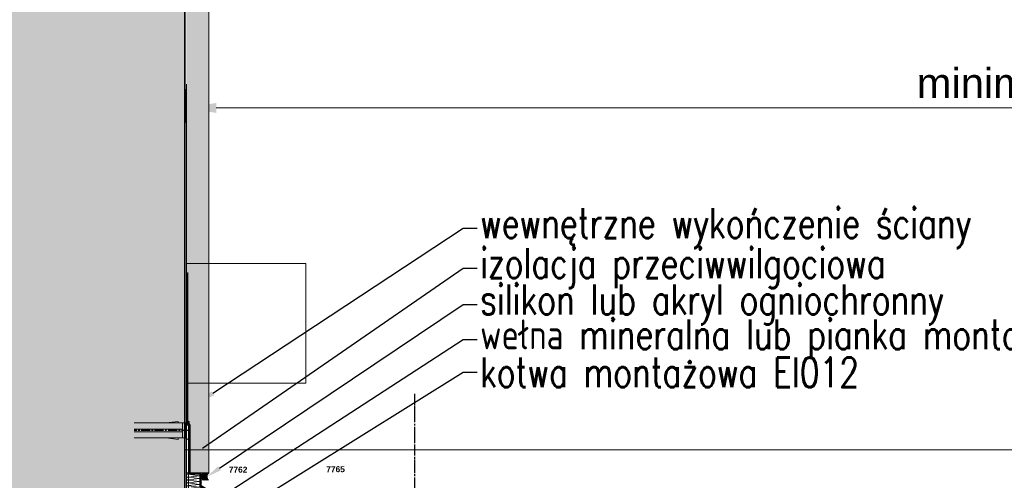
# Model space of a CAD drawing. Header units: millimetres. Extents: x -1427 to 15787, y -1578 to 5789.
# Tile 82 of 146: x 1456 to 1521, y -367 to -336. Entities that reach past the tile are written whole.
import ezdxf
from ezdxf import colors
from ezdxf.entities.mleader import LeaderData, LeaderLine
from ezdxf.math import Vec2, Vec3

# ---------------------------------------------------------------- set-up
doc = ezdxf.new("R2010")
doc.units = ezdxf.units.MM
for name, pattern in [('ACAD_ISO03W100', [30, 12, -18]), ('CENTER2', [1.125, 0.75, -0.125, 0.125, -0.125]), ('HIDDEN2', [4.7625, 3.175, -1.5875])]:
    doc.linetypes.add(name, pattern=pattern)
for name, color, linetype, lineweight in [('0_Sciany', 3, 'Continuous', 35), ('A_wymiary', 7, 'Continuous', 5), ('Akcesoria', 35, 'Continuous', 9), ('AT_1_2_WYMIARY_I_OPISY', 1, 'Continuous', 5), ('Hatch_istn-sciana', 254, 'Continuous', 5), ('Kreskowanie', 252, 'Continuous', 5), ('Opisy profile', 7, 'Continuous', 20), ('PROFIL', 2, 'Continuous', 18), ('Silikon', 31, 'Continuous', 18), ('Stal', 1, 'Continuous', 20), ('Tynk', 8, 'Continuous', 18), ('Uszczelki', 1, 'Continuous', 9), ('Widok', 1, 'Continuous', 15)]:
    doc.layers.add(name, color=color, linetype=linetype, lineweight=lineweight)
doc.layers.add('AAA Wełna', color=1, linetype='Continuous')
doc.layers.add('OSIE', color=4, linetype='CENTER2')
doc.layers.add('Wyburzenia', color=7, linetype='Continuous', lineweight=5, true_color=0x9c9c9c)
doc.styles.add('Arial', font='arial.ttf')
doc.styles.add('SIMPLEX', font='simplex.shx', dxfattribs={"width": 0.77})
doc.dimstyles.new('Renata', dxfattribs={"dimtxt": 5, "dimasz": 5, "dimexe": 1.25, "dimexo": 0.625, "dimtad": 1, "dimdec": 0, "dimtxsty": 'Arial', "dimcen": 2.5, "dimclrd": 1, "dimclre": 1, "dimclrt": 7, "dimadec": 0, "dimazin": 0, "dimtfac": 1, "dimtdec": 0, "dimtmove": 0, "dimatfit": 3, "dimfxl": 1, "dimfxlon": 1, "dimtfillclr": 7, "dimlwd": -1, "dimarcsym": 0})

# ---------------------------------------------------------------- blocks, each defined once
blk = doc.blocks.new('*U80')
at = {"layer": 'OSIE'}
blk.add_line((74366.59, -6698.71), (74366.59, -6935.7), dxfattribs=at)
at = {"layer": 'Opisy profile', "color": 7, "char_height": 5, "width": 23.6843, "attachment_point": 1, "style": 'Arial'}
for s, insert in [('{\\fArial|b1|i0|c238|p34; \\H0.8x; 7762}', (74238.85, -6747.39)), ('{\\fArial|b1|i0|c238|p34; \\H0.8x; 7765}', (74304.03, -6747.07)), ('{\\fArial|b1|i0|c238|p34; \\H0.8x; 7765}', (74304.03, -6747.07))]:
    blk.add_mtext(s, dxfattribs=dict(at, insert=insert))
blk = doc.blocks.new('*U79')
at = {"layer": 'Kreskowanie', "flags": 128}
for points in [[(-282, -125, 0.505403), (-301, -151), (-282, -308, -1.345402), (-321, -308), (-303, -151, 0.505403), (-322, -125)], [(-242, -125, 0.505403), (-261, -151), (-242, -308, -1.345402), (-281, -308), (-263, -151, 0.505403), (-282, -125)], [(-202, -125, 0.505403), (-221, -151), (-202, -308, -1.345402), (-241, -308), (-223, -151, 0.505403), (-242, -125)], [(-162, -125, 0.505403), (-181, -151), (-162, -308, -1.345402), (-201, -308), (-183, -151, 0.505403), (-202, -125)], [(-122, -125, 0.505403), (-141, -151), (-122, -308, -1.345402), (-161, -308), (-143, -151, 0.505403), (-162, -125)], [(-82, -125, 0.505403), (-101, -151), (-82, -308, -1.345402), (-121, -308), (-103, -151, 0.505403), (-122, -125)], [(-42, -125, 0.505403), (-61, -151), (-42, -308, -1.345402), (-81, -308), (-63, -151, 0.505403), (-82, -125)], [(-2, -125, 0.505403), (-21, -151), (-2, -308, -1.345402), (-41, -308), (-23, -151, 0.505403), (-42, -125)], [(38, -125, 0.505403), (19, -151), (38, -308, -1.345402), (-1, -308), (17, -151, 0.505403), (-2, -125)], [(78, -125, 0.505403), (59, -151), (78, -308, -1.345402), (39, -308), (57, -151, 0.505403), (38, -125)], [(118, -125, 0.505403), (99, -151), (118, -308, -1.345402), (79, -308), (97, -151, 0.505403), (78, -125)], [(158, -125, 0.505403), (139, -151), (158, -308, -1.345402), (119, -308), (137, -151, 0.505403), (118, -125)], [(198, -125, 0.505403), (179, -151), (198, -308, -1.345402), (159, -308), (177, -151, 0.505403), (158, -125)], [(238, -125, 0.505403), (219, -151), (238, -308, -1.345402), (199, -308), (217, -151, 0.505403), (198, -125)], [(278, -125, 0.505403), (259, -151), (278, -308, -1.345402), (239, -308), (257, -151, 0.505403), (238, -125)], [(318, -125, 0.505403), (299, -151), (318, -308, -1.345402), (279, -308), (297, -151, 0.505403), (278, -125)], [(358, -125, 0.505403), (339, -151), (358, -308, -1.345402), (319, -308), (337, -151, 0.505403), (318, -125)], [(398, -125, 0.505403), (379, -151), (398, -308, -1.345402), (359, -308), (377, -151, 0.505403), (358, -125)], [(438, -125, 0.505403), (419, -151), (438, -308, -1.345402), (399, -308), (417, -151, 0.505403), (398, -125)], [(478, -125, 0.505403), (459, -151), (478, -308, -1.345402), (439, -308), (457, -151, 0.505403), (438, -125)], [(518, -125, 0.505403), (499, -151), (518, -308, -1.345402), (479, -308), (497, -151, 0.505403), (478, -125)], [(558, -125, 0.505403), (539, -151), (558, -308, -1.345402), (519, -308), (537, -151, 0.505403), (518, -125)], [(598, -125, 0.505403), (579, -151), (598, -308, -1.345402), (559, -308), (577, -151, 0.505403), (558, -125)], [(638, -125, 0.505403), (619, -151), (638, -308, -1.345402), (599, -308), (617, -151, 0.505403), (598, -125)], [(678, -125, 0.505403), (659, -151), (678, -308, -1.345402), (639, -308), (657, -151, 0.505403), (638, -125)], [(718, -125, 0.505403), (699, -151), (718, -308, -1.345402), (679, -308), (697, -151, 0.505403), (678, -125)], [(758, -125, 0.505403), (739, -151), (758, -308, -1.345402), (719, -308), (737, -151, 0.505403), (718, -125)], [(798, -125, 0.505403), (779, -151), (798, -308, -1.345402), (759, -308), (777, -151, 0.505403), (758, -125)], [(838, -125, 0.505403), (819, -151), (838, -308, -1.345402), (799, -308), (817, -151, 0.505403), (798, -125)], [(878, -125, 0.505403), (859, -151), (878, -308, -1.345402), (839, -308), (857, -151, 0.505403), (838, -125)], [(918, -125, 0.505403), (899, -151), (918, -308, -1.345402), (879, -308), (897, -151, 0.505403), (878, -125)], [(958, -125, 0.505403), (939, -151), (958, -308, -1.345402), (919, -308), (937, -151, 0.505403), (918, -125)], [(998, -125, 0.505403), (979, -151), (998, -308, -1.345402), (959, -308), (977, -151, 0.505403), (958, -125)], [(1038, -125, 0.505403), (1019, -151), (1038, -308, -1.345402), (999, -308), (1017, -151, 0.505403), (998, -125)], [(1078, -125, 0.505403), (1059, -151), (1078, -308, -1.345402), (1039, -308), (1057, -151, 0.505403), (1038, -125)]]:
    blk.add_lwpolyline(points, format="xyb", dxfattribs=at)
blk = doc.blocks.new('*U78')
at = {"layer": 'Akcesoria', "ltscale": 20}
for p, q in [((-33.99, 5), (-36.49, 5)), ((-33.99, 0.9), (-36.49, 0.9)), ((-1.99, 5), (-33.99, 5)), ((-3.99, 0.9), (-33.99, 0.9)), ((-14.99, 5), (-6.99, 6)), ((-6.99, 6), (-6.99, 5)), ((-3.99, 5), (-3.99, -5)), ((0, 6.25), (-1.99, 5)), ((-1.99, 5), (-1.99, -5)), ((0, 6.25), (0, -6.25)), ((0, 6.25), (0.3, 5.95)), ((0.3, 5.95), (0.3, -5.95)), ((-33.99, -0.9), (-36.49, -0.9)), ((-33.99, -5), (-36.49, -5)), ((-3.99, -0.9), (-33.99, -0.9)), ((-1.99, -5), (-33.99, -5)), ((-14.99, -5), (-6.99, -6)), ((-6.99, -6), (-6.99, -5)), ((0, -6.25), (-1.99, -5)), ((0, -6.25), (0.3, -5.95))]:
    blk.add_line(p, q, dxfattribs=at)
at = {"layer": 'OSIE', "ltscale": 8}
blk.add_line((1.3, 0), (-36.49, 0), dxfattribs=at)
blk = doc.blocks.new('*U82')
at = {"layer": 'Kreskowanie', "linetype": 'ACAD_ISO03W100', "ltscale": 0.2, "const_width": 1}
blk.add_lwpolyline([(2.25, -10.07), (2.25, -0.83), (-1.25, 1.38), (-1.25, 9.72), (-8.74, 9.72), (-8.74, 41.97), (-10.24, 44.33), (-10.24, 144.19)], dxfattribs=at)
at = {"layer": 'Uszczelki', "linetype": 'ByBlock'}
for points in [[(1.75, -10.07), (1.75, -1.1), (-1.75, 1.1), (-1.75, 9.22), (-9.24, 9.22), (-9.24, 41.82), (-10.74, 44.19), (-10.74, 144.19)], [(2.75, -10.07), (2.75, -0.55), (-0.75, 1.66), (-0.75, 10.22), (-8.24, 10.22), (-8.24, 42.11), (-9.74, 44.48), (-9.74, 144.19)], [(2.75, -10.07), (2.75, -0.55), (-0.75, 1.66), (-0.75, 10.22), (-8.24, 10.22), (-8.24, 42.11), (-9.74, 44.48), (-9.74, 144.19)]]:
    blk.add_lwpolyline(points, dxfattribs=at)
blk = doc.blocks.new('*D148')
at = {"layer": 'A_wymiary', "color": 1, "lineweight": -2, "transparency": 16777216}
for p, q in [((1466.673, -342.907), (1466.673, -340.657)), ((1582.673, -342.907), (1582.673, -340.657))]:
    blk.add_line(p, q, dxfattribs=at)
at = {"layer": 'A_wymiary', "color": 1, "transparency": 16777216}
blk.add_line((1468.673, -341.907), (1580.673, -341.907), dxfattribs=at)
for points in [[(1468.673, -341.573), (1468.673, -342.24), (1466.673, -341.907)], [(1580.673, -341.573), (1580.673, -342.24), (1582.673, -341.907)]]:
    blk.add_solid(points, dxfattribs=at)
at = {"layer": 'DEFPOINTS', "color": 0, "transparency": 16777216}
for p in [(1582.673, -341.907), (1466.673, -345.317), (1582.673, -345.317)]:
    blk.add_point(p, dxfattribs=at)
at = {"layer": 'A_wymiary', "color": 7, "transparency": 16777216, "insert": (1524.673, -340.261), "char_height": 2, "attachment_point": 5, "style": 'Arial'}
blk.add_mtext('minimum 1160', dxfattribs=at)

msp = doc.modelspace()

# ---------------------------------------------------------------- hatches: boundary and pattern name
at = {"layer": 'Hatch_istn-sciana'}
h = msp.add_hatch(color=256, dxfattribs=at)
h.paths.add_polyline_path([(1466.57322, -298.28454), (1420.57322, -298.28454), (1420.57322, -282.28454), (1378.57322, -282.28454), (1378.57322, -298.28454), (1271.57322, -298.28454), (1271.57322, -373.28454), (1466.57322, -373.28454)])
h.paths.add_polyline_path([(1811.57322, -298.28454), (1580.48705, -298.28454), (1580.48705, -373.28454), (1811.57322, -373.28454)])
h.paths.add_polyline_path([(2050.57322, -298.28454), (1998.57322, -298.28454), (1966.57322, -298.28454), (1966.57322, -338.28454), (1966.57322, -368.28454), (1966.57322, -373.28454), (2050.57322, -373.28454), (2050.57322, -368.28454), (2050.57322, -338.28454)])
at = {"layer": 'Tynk'}
h = msp.add_hatch(dxfattribs=at)
h.set_pattern_fill('AR-SAND', color=256, scale=0.01, angle=180, style=0)
h.set_pattern_definition([(127.5, (-5343.49306, 30837.4361), (-0.4894132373, -0.016000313), [0, -0.38608, 0, -0.4318, 0, -0.41275]), (97.5, (-5343.49306, 30837.4361), (-0.7168251, 0.449523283), [0, -0.20828, 0, -0.34798, 0, -0.13335]), (57.5, (-5343.49306, 30837.12367), (-0.0014371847, 0.79099237), [0, -0.127, 0, -0.4572, 0, -0.5969]), (47.5, (-5343.49306, 30837.1237), (-0.222929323, 0.763556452), [0, -0.0635, 0, -0.29972, 0, -0.3429])])
h.paths.add_polyline_path([(1466.82322, -363.12397), (1466.82322, -366.31351), (1468.13322, -366.31351), (1468.13322, -298.28454), (1466.67322, -298.28454), (1466.67322, -363.12397)])

# ---------------------------------------------------------------- linework, layer by layer
at = {"layer": '0_Sciany'}
msp.add_line((1466.57322, -373.28454), (1466.57322, -298.28454), dxfattribs=at)
at = {"layer": 'A_wymiary'}
msp.add_line((1466.57705, -364.78105), (1607.83704, -364.78105), dxfattribs=at)
at = {"layer": 'OSIE'}
msp.add_line((1481.93705, -361.03269), (1481.93705, -384.73205), dxfattribs=at)
at = {"layer": 'Silikon'}
for centre in [(1468.04893, -366.56524), (1468.10893, -366.56524), (1468.16893, -366.56524), (1468.22893, -366.56524), (1468.28893, -366.56524), (1468.34893, -366.56524), (1468.41093, -366.56524)]:
    msp.add_arc(centre, 0.34975, 133.9668296, 225.1906467, dxfattribs=at)
at = {"layer": 'Stal'}
msp.add_lwpolyline([(1467.52208, -371.95187), (1467.52208, -369.65187), (1466.82322, -368.07668), (1466.82322, -363.12397), (1466.67322, -363.12397), (1466.67322, -364.53345), (1466.67322, -368.12397), (1467.37208, -369.69917), (1467.37208, -371.95187)], close=True, dxfattribs=at)
at = {"layer": 'Tynk', "linetype": 'ByBlock'}
msp.add_lwpolyline([(1466.67322, -345.31687), (1466.67322, -366.31351), (1468.16811, -366.31351), (1468.17322, -298.28454)], dxfattribs=at)
at = {"layer": 'Widok'}
msp.add_lwpolyline([(1466.67322, -340.31687), (1466.67322, -370.31687)], dxfattribs=at)
at = {"layer": 'Wyburzenia', "linetype": 'HIDDEN2', "ltscale": 5}
msp.add_lwpolyline([(1466.67322, -360.31687), (1474.67322, -360.31687), (1474.67322, -352.31687), (1466.67322, -352.31687)], close=True, dxfattribs=at)

# ---------------------------------------------------------------- block references
at = {"linetype": 'ByBlock', "xscale": 0.1, "yscale": 0.1, "zscale": 0.1}
msp.add_blockref('*U80', (-5954.72199, 308.83808), dxfattribs=at)
at = {"layer": 'AAA Wełna', "xscale": -0.004800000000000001, "yscale": 0.004800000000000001, "zscale": 0.004800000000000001, "rotation": 89.81457024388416}
msp.add_blockref('*U79', (1466.07173, -367.85528), dxfattribs=at)
at = {"layer": 'PROFIL', "linetype": 'ByBlock', "xscale": 0.1, "yscale": 0.1, "zscale": 0.1}
for name, p in [('*U82', (1467.74708, -367.33525)), ('*U78', (1466.82322, -363.47882))]:
    msp.add_blockref(name, p, dxfattribs=at)

# ---------------------------------------------------------------- dimensions: what is measured, and where the dimension line sits
at = {"layer": 'A_wymiary'}
dim = msp.add_linear_dim(base=(1582.67322, -341.90682), p1=(1466.67322, -345.31687), p2=(1582.67322, -345.31687), text='minimum <>', dimstyle='Renata', override={"dimtxt": 2, "dimasz": 2, "dimlfac": 10}, dxfattribs=at)
dim.commit()
dim.dimension.update_dxf_attribs({"geometry": '*D148', "text_midpoint": (1524.67322, -340.26067)})

# ---------------------------------------------------------------- leaders
at = {"layer": 'AT_1_2_WYMIARY_I_OPISY'}
ml = msp.add_multileader_mtext('Standard', dxfattribs=at)
ml.set_content('{\\C7;wewnętrzne wykończenie ściany}', color=256, style='SIMPLEX')
ml.set_leader_properties()
ml.build(insert=Vec2(0, 0))
ml.multileader.update_dxf_attribs({"text_right_attachment_type": 6, "dogleg_length": 0.36, "arrow_head_size": 1})
ctx = ml.context
ctx.base_point, ctx.char_height, ctx.arrow_head_size, ctx.landing_gap_size, ctx.plane_origin = Vec3(1486.11576, -349.94532), 2, 1, 0.2, Vec3(1457.88617, -352.32978)
ctx.right_attachment = 6
notes = []
notes.append((ctx, [(0, (1, 1, 0), (1485.19616, -349.94532), (1, 0), 0.9196, [(0, [(1467.61333, -361.54152)], 0, [])])]))
ctx.mtext.insert, ctx.mtext.flow_direction = Vec3(1486.31576, -348.61199), 5
ml = msp.add_multileader_mtext('Standard', dxfattribs=at)
ml.set_content('{\\C7;izolacja przeciwwilgociowa}', color=256, style='SIMPLEX')
ml.set_leader_properties()
ml.build(insert=Vec2(0, 0))
ml.multileader.update_dxf_attribs({"text_right_attachment_type": 6, "dogleg_length": 0.36, "arrow_head_size": 1})
ctx = ml.context
ctx.base_point, ctx.char_height, ctx.arrow_head_size, ctx.landing_gap_size, ctx.plane_origin = Vec3(1486.11576, -352.62051), 2, 1, 0.2, Vec3(1457.88617, -353.84673)
ctx.right_attachment = 6
notes.append((ctx, [(0, (1, 1, 0), (1485.19616, -352.62051), (1, 0), 0.9196, [(0, [(1466.92322, -365.23669)], 0, [])])]))
ctx.mtext.insert, ctx.mtext.flow_direction = Vec3(1486.31576, -351.28718), 5
ml = msp.add_multileader_mtext('Standard', dxfattribs=at)
ml.set_content('{\\C7;silikon lub akryl ogniochronny}', color=256, style='SIMPLEX')
ml.set_leader_properties()
ml.build(insert=Vec2(0, 0))
ml.multileader.update_dxf_attribs({"text_right_attachment_type": 6, "dogleg_length": 0.36, "arrow_head_size": 1})
ctx = ml.context
ctx.base_point, ctx.char_height, ctx.arrow_head_size, ctx.landing_gap_size, ctx.plane_origin = Vec3(1486.11576, -355.05517), 2, 1, 0.2, Vec3(1457.88617, -355.36368)
ctx.right_attachment = 6
notes.append((ctx, [(0, (1, 1, 0), (1485.19616, -355.05517), (1, 0), 0.9196, [(0, [(1468.06117, -366.56524)], 0, [])])]))
ctx.mtext.insert, ctx.mtext.flow_direction = Vec3(1486.31576, -353.72184), 5
ml = msp.add_multileader_mtext('Standard', dxfattribs=at)
ml.set_content('{\\C7;wełna mineralna lub pianka montażowa ogniochronna}', color=256, style='SIMPLEX')
ml.set_leader_properties()
ml.build(insert=Vec2(0, 0))
ml.multileader.update_dxf_attribs({"text_right_attachment_type": 6, "dogleg_length": 0.36, "arrow_head_size": 1})
ctx = ml.context
ctx.base_point, ctx.char_height, ctx.arrow_head_size, ctx.landing_gap_size, ctx.plane_origin = Vec3(1486.11576, -357.3844), 2, 1, 0.2, Vec3(1457.88617, -356.88063)
ctx.right_attachment = 6
notes.append((ctx, [(0, (1, 1, 0), (1485.19616, -357.3844), (1, 0), 0.9196, [(0, [(1467.34352, -368.97594)], 0, [])])]))
ctx.mtext.insert, ctx.mtext.flow_direction = Vec3(1486.31576, -356.05107), 5
ml = msp.add_multileader_mtext('Standard', dxfattribs=at)
ml.set_content('{\\C7;kotwa montażowa EI012}', color=256, style='SIMPLEX')
ml.set_leader_properties()
ml.build(insert=Vec2(0, 0))
ml.multileader.update_dxf_attribs({"text_right_attachment_type": 6, "dogleg_length": 0.36, "arrow_head_size": 1})
ctx = ml.context
ctx.base_point, ctx.char_height, ctx.arrow_head_size, ctx.landing_gap_size, ctx.plane_origin = Vec3(1486.11576, -359.58839), 2, 1, 0.2, Vec3(1457.88617, -358.39758)
ctx.right_attachment = 6
notes.append((ctx, [(0, (1, 1, 0), (1485.19616, -359.58839), (1, 0), 0.9196, [(0, [(1467.47664, -370.60892)], 0, [])])]))
ctx.mtext.insert, ctx.mtext.flow_direction = Vec3(1486.31576, -358.58839), 5
for ctx, leaders in notes:
    for number, flags, end, landing, length, lines in leaders:
        leader = LeaderData()
        leader.index, (leader.has_last_leader_line, leader.has_dogleg_vector, leader.attachment_direction) = number, flags
        leader.last_leader_point, leader.dogleg_vector, leader.dogleg_length = Vec3(end), Vec3(landing), length
        for number, points, colour, breaks in lines:
            line = LeaderLine()
            line.index, line.vertices, line.color, line.breaks = number, Vec3.list(points), colors.encode_raw_color(colour), breaks
            leader.lines.append(line)
        ctx.leaders.append(leader)

doc.saveas('drawing.dxf')
